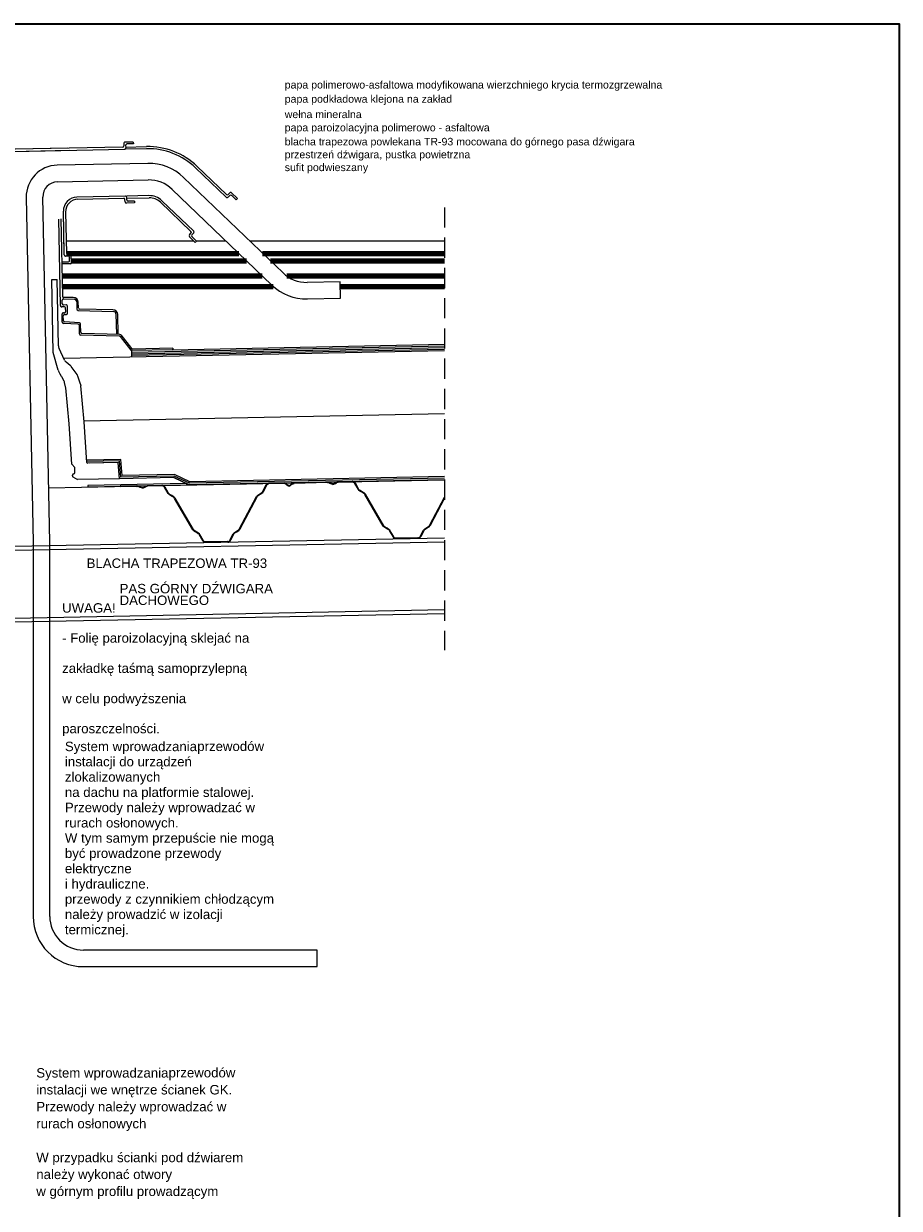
# Model space of a CAD drawing. Header units: millimetres. Extents: x -3261 to -392, y -6397 to -3432.
# Tile 3 of 3: x -1781 to -392, y -5312 to -3432. Entities that reach past the tile are written whole.
import ezdxf

# ---------------------------------------------------------------- set-up
doc = ezdxf.new("R2010")
doc.units = ezdxf.units.MM
doc.header["$MEASUREMENT"] = 0
for name, pattern in [('ACAD_ISO03W100', [2500, 1250, -1250]), ('Dashed', [5644.44, 2822.22, -2822.22]), ('JIS_02_2.0', [48, 32, -16])]:
    doc.linetypes.add(name, pattern=pattern)
for name, color, linetype, lineweight, true_color in [('a___cienka___0.15_Nr_pióra__10', 7, 'Continuous', 211, 0xb8231b), ('a___przekrojowa___0.5_Nr_pióra__160', 7, 'Continuous', 20, 0x020602), ('MAPA SKAN_Nr_pióra__3', 7, 'Continuous', 35, 0x008200)]:
    doc.layers.add(name, color=color, linetype=linetype, lineweight=lineweight, true_color=true_color)
for name, color, linetype, lineweight in [('a___widokowa_0.25_Nr_pióra__130', 5, 'Continuous', 20), ('Budowlane - Opisy_Nr_pióra__7', 7, 'Continuous', 13), ('wypelnienia wielobokow_Nr_pióra__7', 7, 'Continuous', 13), ('Wyposazenie Wew - Aranzacja Bistro 160 - Opisy_Nr_pióra__7', 7, 'Continuous', 13)]:
    doc.layers.add(name, color=color, linetype=linetype, lineweight=lineweight)
doc.styles.add('GENERATED_STYLE_1', font='txt')

msp = doc.modelspace()

# ---------------------------------------------------------------- linework, layer by layer
at = {"layer": 'a___cienka___0.15_Nr_pióra__10', "linetype": 'Continuous'}
for p, q in [((-1713.1, -3796.6), (-1439.7, -3796.6)), ((-1401.8, -3796.6), (-1113.2, -3796.6)), ((-1705.3, -3808.4), (-1427.4, -3808.4)), ((-1389.4, -3808.4), (-1113.2, -3808.4)), ((-1720.1, -3832.5), (-1402.3, -3832.5)), ((-1363.6, -3832.5), (-1113.2, -3832.5)), ((-1719.7, -3849), (-1385, -3849)), ((-1278.6, -3849), (-1113.2, -3849))]:
    msp.add_line(p, q, dxfattribs=at)
at = {"layer": 'a___przekrojowa___0.5_Nr_pióra__160', "linetype": 'Continuous'}
for p, q in [((-1623.8, -3627.9), (-1951.9, -3634.4)), ((-1621.9, -3622.2), (-1621.9, -3625.8)), ((-1607, -3619.9), (-1620, -3620.2)), ((-1619.1, -3625.1), (-1619, -3629.2)), ((-1619.1, -3627.8), (-1586, -3627.1)), ((-1606.9, -3622.7), (-1617.2, -3623)), ((-1607, -3619.9), (-1606.9, -3622.7)), ((-1954.6, -3637.9), (-1621, -3631.2)), ((-1953.3, -3637.9), (-1708.3, -3633)), ((-1711.1, -3629.6), (-1952.2, -3634.5)), ((-1585.8, -3630.5), (-1619, -3631.2)), ((-1459.6, -3707.6), (-1508.2, -3660.9)), ((-1505.8, -3658.5), (-1459.2, -3703.2)), ((-1453.8, -3700.6), (-1456.4, -3703.2)), ((-1441.6, -3709.5), (-1451, -3700.5)), ((-1619.5, -3705.7), (-1696.4, -3707.3)), ((-1695.3, -3710.7), (-1622.2, -3709.2)), ((-1620.1, -3714.8), (-1620.2, -3711.2)), ((-1605, -3716.5), (-1618, -3716.8)), ((-1582.1, -3705), (-1617.5, -3705.7)), ((-1617.4, -3711.8), (-1617.4, -3707.7)), ((-1617.4, -3709.1), (-1581.9, -3708.4)), ((-1605.1, -3713.7), (-1615.4, -3713.8)), ((-1605.1, -3713.7), (-1605, -3716.5)), ((-1563.9, -3715.4), (-1515.5, -3761.9)), ((-1511.2, -3761.3), (-1561.5, -3713)), ((-1453.9, -3704.6), (-1456.7, -3707.6)), ((-1443.6, -3711.6), (-1451.1, -3704.5)), ((-1441.6, -3709.5), (-1443.6, -3711.6)), ((-1721.9, -3742), (-1719.4, -3864.6)), ((-1716.5, -3799), (-1717.9, -3729.7)), ((-1716.6, -3796.3), (-1717.9, -3729.7)), ((-1714.5, -3731), (-1713.2, -3796.2)), ((-1714.5, -3731), (-1713.2, -3796.2)), ((-1722.5, -3879.6), (-1725.3, -3742.1)), ((-1518, -3767.3), (-1515.5, -3764.7)), ((-1508.6, -3779.2), (-1517.9, -3770.2)), ((-1514, -3767.1), (-1511.1, -3764.2)), ((-1506.6, -3777.2), (-1514, -3769.9)), ((-1506.6, -3777.2), (-1508.6, -3779.2)), ((-1707.5, -3798.1), (-1711.1, -3798.2)), ((-1710.1, -3810.4), (-1720.5, -3810.6)), ((-1707.2, -3813.1), (-1720.4, -3813.4)), ((-1710.4, -3800.9), (-1714.5, -3801)), ((-1708.1, -3808.3), (-1708.3, -3802.8)), ((-1705.2, -3811), (-1705.4, -3800)), ((-1736.5, -3838.2), (-1727.8, -3838.1)), ((-1734.2, -3954.2), (-1736.5, -3838.2)), ((-1725.7, -3943.5), (-1727.8, -3838.1)), ((-1719.6, -3876.7), (-1719.7, -3870.9)), ((-1717.7, -3868.9), (-1700.7, -3869.4)), ((-1702.2, -3866.6), (-1717.4, -3866.5)), ((-1696.8, -3873.3), (-1696.6, -3885.2)), ((-1716.4, -3881.4), (-1720.5, -3881.5)), ((-1718, -3890.9), (-1716.1, -3890.9)), ((-1713.5, -3878.6), (-1717.6, -3878.7)), ((-1714.2, -3888.8), (-1714.3, -3883.3)), ((-1711.2, -3891.6), (-1711.5, -3880.6)), ((-1694.6, -3887.1), (-1638.3, -3888.9)), ((-1693.9, -3883.3), (-1694.2, -3874.3)), ((-1639.5, -3886.1), (-1692, -3885.3)), ((-1719.6, -3905.8), (-1719.9, -3893)), ((-1717.8, -3903.6), (-1718, -3895.7)), ((-1694.5, -3908.8), (-1717.7, -3907.8)), ((-1716, -3893.7), (-1713.2, -3893.6)), ((-1692.5, -3907), (-1715.9, -3905.5)), ((-1692.5, -3924.5), (-1692.6, -3910.8)), ((-1690.4, -3921.9), (-1690.7, -3908.9)), ((-1634.5, -3892.7), (-1633.5, -3925.4)), ((-1631, -3925.5), (-1631.6, -3893.9)), ((-1629.2, -3928), (-1690.6, -3926.5)), ((-1628.2, -3925.6), (-1688.5, -3923.9)), ((-1627.8, -3928.5), (-1610.9, -3950.4)), ((-1626.8, -3926.2), (-1610, -3947.9)), ((-1716.1, -3966.1), (-1724.8, -3947.5)), ((-1544.5, -3947.2), (-1608.5, -3948.5)), ((-1544.5, -3947.2), (-1544.5, -3948.6)), ((-1726.1, -3981.9), (-1734.2, -3954.2)), ((-1545.5, -3949.6), (-1609.5, -3950.9)), ((-1722.9, -3988.3), (-1725.3, -3983.9)), ((-1707.2, -3974.5), (-1713.3, -3969.6)), ((-1696.2, -3989.1), (-1705.4, -3976.4)), ((-1720.7, -3991.9), (-1722.9, -3988.3)), ((-1716.8, -3999.9), (-1720, -3993)), ((-1714.5, -4008.5), (-1716.1, -4001.8)), ((-1690.5, -4004.3), (-1694.9, -3991.7)), ((-1709, -4067.2), (-1714.2, -4010)), ((-1685.1, -4064.2), (-1690, -4006.8)), ((-1704.4, -4131.4), (-1709, -4067.2)), ((-1680.6, -4128.8), (-1685.1, -4064.2)), ((-1699.8, -4136.3), (-1704.4, -4131.4)), ((-1699.6, -4144.7), (-1699.8, -4136.3)), ((-1631.2, -4128.8), (-1679.6, -4129.7)), ((-1629, -4154.3), (-1631.2, -4128.8)), ((-1703.7, -4149.6), (-1703.7, -4148.8)), ((-1702.7, -4151.3), (-1695.4, -4155.7)), ((-1701.7, -4146.7), (-1701.6, -4146.7)), ((-1629, -4154.3), (-1695.4, -4155.7)), ((-1601.6, -4165.8), (-1627.7, -4166.3)), ((-1627.7, -4166.3), (-1627.7, -4167.2)), ((-1601.6, -4166.7), (-1627.7, -4167.2)), ((-1601.6, -4165.8), (-1600.6, -4165.8)), ((-1601.6, -4166.7), (-1600.6, -4166.6)), ((-1597.4, -4166.8), (-1600.6, -4165.8)), ((-1597.9, -4167.5), (-1600.6, -4166.6)), ((-1596.9, -4168.3), (-1597.9, -4167.5)), ((-1596.4, -4167.6), (-1597.4, -4166.8)), ((-1592.4, -4169.6), (-1596.9, -4168.3)), ((-1592.5, -4168.8), (-1596.4, -4167.6)), ((-1592.5, -4168.8), (-1588.7, -4167.2)), ((-1592.4, -4169.6), (-1588.1, -4167.8)), ((-1588.7, -4167.2), (-1588.2, -4166.7)), ((-1588.2, -4166.7), (-1585, -4165.5)), ((-1588.1, -4167.8), (-1587.6, -4167.4)), ((-1587.6, -4167.4), (-1585, -4166.3)), ((-1584.2, -4165.5), (-1585, -4165.5)), ((-1584.2, -4166.3), (-1585, -4166.3)), ((-1561.5, -4165), (-1584.2, -4165.5)), ((-1561.5, -4165.9), (-1584.2, -4166.3)), ((-1560.8, -4165), (-1561.5, -4165)), ((-1560.8, -4165.9), (-1561.5, -4165.9)), ((-1556.9, -4167), (-1560.8, -4165)), ((-1557.6, -4167.5), (-1560.8, -4165.9)), ((-1557.3, -4168), (-1557.6, -4167.5)), ((-1551.6, -4177.7), (-1557.3, -4168)), ((-1556.5, -4167.6), (-1556.9, -4167)), ((-1550.9, -4177.3), (-1556.5, -4167.6)), ((-1402.2, -4175.4), (-1401.4, -4174.3)), ((-1401.4, -4174.3), (-1396.1, -4164.3)), ((-1400.6, -4174.7), (-1395.3, -4164.7)), ((-1396.1, -4164.3), (-1395.5, -4163.2)), ((-1395.5, -4163.2), (-1392.6, -4161.6)), ((-1395.3, -4164.7), (-1394.8, -4163.7)), ((-1394.8, -4163.7), (-1392.6, -4162.5)), ((-1391.9, -4161.6), (-1392.6, -4161.6)), ((-1391.9, -4162.5), (-1392.6, -4162.5)), ((-1367.8, -4161.1), (-1391.9, -4161.6)), ((-1367.8, -4162), (-1391.9, -4162.5)), ((-1364.5, -4162.3), (-1367.8, -4161.1)), ((-1365, -4162.9), (-1367.8, -4162)), ((-1365, -4163), (-1365, -4162.9)), ((-1363.7, -4164), (-1365, -4163)), ((-1364.4, -4162.3), (-1364.5, -4162.3)), ((-1363.2, -4163.3), (-1364.4, -4162.3)), ((-1361.7, -4165.5), (-1363.7, -4164)), ((-1361.2, -4164.8), (-1363.2, -4163.3)), ((-1360.8, -4166), (-1361.7, -4165.5)), ((-1360.5, -4165.2), (-1361.2, -4164.8)), ((-1359.7, -4166.1), (-1360.8, -4166)), ((-1359.8, -4165.2), (-1360.5, -4165.2)), ((-1359.8, -4165.2), (-1359.2, -4165)), ((-1359.7, -4166.1), (-1358.8, -4165.8)), ((-1359.2, -4165), (-1358.3, -4164.5)), ((-1358.8, -4165.8), (-1357.8, -4165.2)), ((-1358.3, -4164.5), (-1356.1, -4162.6)), ((-1357.8, -4165.2), (-1355.5, -4163.2)), ((-1356.1, -4162.6), (-1355.8, -4162.4)), ((-1355.8, -4162.4), (-1355.7, -4162.2)), ((-1355.7, -4162.2), (-1352, -4160.8)), ((-1355.5, -4163.2), (-1355.3, -4163)), ((-1355.3, -4163), (-1355.1, -4162.9)), ((-1355.1, -4162.9), (-1352, -4161.7)), ((-1351.8, -4160.8), (-1352, -4160.8)), ((-1351.7, -4161.7), (-1352, -4161.7)), ((-1299.6, -4159.8), (-1351.8, -4160.8)), ((-1299.6, -4160.6), (-1351.7, -4161.7)), ((-1299.6, -4159.8), (-1298.6, -4159.7)), ((-1299.6, -4160.6), (-1298.6, -4160.6)), ((-1295.3, -4160.8), (-1298.6, -4159.7)), ((-1295.9, -4161.4), (-1298.6, -4160.6)), ((-1294.9, -4162.2), (-1295.9, -4161.4)), ((-1294.3, -4161.5), (-1295.3, -4160.8)), ((-1290.4, -4163.6), (-1294.9, -4162.2)), ((-1290.4, -4162.7), (-1294.3, -4161.5)), ((-1290.4, -4162.7), (-1286.7, -4161.1)), ((-1290.4, -4163.6), (-1286.1, -4161.8)), ((-1286.7, -4161.1), (-1285.4, -4160)), ((-1286.1, -4161.8), (-1284.8, -4160.7)), ((-1285.4, -4160), (-1284.6, -4159.6)), ((-1284.8, -4160.7), (-1284.3, -4160.4)), ((-1284.6, -4159.6), (-1283.9, -4159.4)), ((-1284.3, -4160.4), (-1283.9, -4160.3)), ((-1283, -4159.4), (-1283.9, -4159.4)), ((-1283, -4160.3), (-1283.9, -4160.3)), ((-1282.2, -4159.4), (-1283, -4159.4)), ((-1282.1, -4160.3), (-1283, -4160.3)), ((-1259.5, -4159), (-1282.2, -4159.4)), ((-1259.4, -4159.8), (-1282.1, -4160.3)), ((-1258.8, -4159), (-1259.5, -4159)), ((-1258.8, -4159.8), (-1259.4, -4159.8)), ((-1254.9, -4161), (-1258.8, -4159)), ((-1255.6, -4161.4), (-1258.8, -4159.8)), ((-1255.3, -4162), (-1255.6, -4161.4)), ((-1249.6, -4171.7), (-1255.3, -4162)), ((-1254.5, -4161.5), (-1254.9, -4161)), ((-1248.9, -4171.3), (-1254.5, -4161.5)), ((-1248.6, -4172.9), (-1249.6, -4171.7)), ((-1248, -4172.3), (-1248.9, -4171.3)), ((-1247.3, -4174), (-1248.6, -4172.9)), ((-1246.8, -4173.3), (-1248, -4172.3)), ((-1244.2, -4175.9), (-1247.3, -4174)), ((-1243.8, -4175.1), (-1246.8, -4173.3)), ((-1550.6, -4179), (-1551.6, -4177.7)), ((-1550.1, -4178.3), (-1550.9, -4177.3)), ((-1549.3, -4180), (-1550.6, -4179)), ((-1548.8, -4179.3), (-1550.1, -4178.3)), ((-1546.3, -4181.9), (-1549.3, -4180)), ((-1545.8, -4181.1), (-1548.8, -4179.3)), ((-1543.2, -4183.7), (-1546.3, -4181.9)), ((-1542.8, -4183), (-1545.8, -4181.1)), ((-1542.1, -4184.7), (-1543.2, -4183.7)), ((-1541.5, -4184), (-1542.8, -4183)), ((-1541.4, -4185.5), (-1542.1, -4184.7)), ((-1540.6, -4185.1), (-1541.5, -4184)), ((-1512.4, -4235.5), (-1541.4, -4185.5)), ((-1511.6, -4235.1), (-1540.6, -4185.1)), ((-1438.3, -4233.6), (-1411.3, -4182.5)), ((-1437.6, -4234), (-1410.6, -4182.9)), ((-1411.3, -4182.5), (-1410.5, -4181.4)), ((-1410.6, -4182.9), (-1409.9, -4182)), ((-1410.5, -4181.4), (-1409.3, -4180.3)), ((-1409.9, -4182), (-1408.8, -4181)), ((-1409.3, -4180.3), (-1406.3, -4178.3)), ((-1408.8, -4181), (-1405.8, -4179.1)), ((-1406.3, -4178.3), (-1403.3, -4176.4)), ((-1405.8, -4179.1), (-1402.8, -4177.1)), ((-1403.3, -4176.4), (-1402.2, -4175.4)), ((-1402.8, -4177.1), (-1401.6, -4176)), ((-1401.6, -4176), (-1400.6, -4174.7)), ((-1241.2, -4177.7), (-1244.2, -4175.9)), ((-1240.7, -4177), (-1243.8, -4175.1)), ((-1240.1, -4178.6), (-1241.2, -4177.7)), ((-1239.5, -4178), (-1240.7, -4177)), ((-1239.4, -4179.5), (-1240.1, -4178.6)), ((-1238.6, -4179.1), (-1239.5, -4178)), ((-1210.3, -4229.5), (-1239.4, -4179.5)), ((-1209.6, -4229.1), (-1238.6, -4179.1)), ((-1136.3, -4227.6), (-1113.2, -4183.8)), ((-1135.5, -4228), (-1113.2, -4185.7)), ((-1209.3, -4230.8), (-1210.3, -4229.5)), ((-1208.7, -4230.1), (-1209.6, -4229.1)), ((-1208, -4231.9), (-1209.3, -4230.8)), ((-1207.5, -4231.1), (-1208.7, -4230.1)), ((-1141.3, -4231.8), (-1138.3, -4229.8)), ((-1140.9, -4232.5), (-1137.8, -4230.5)), ((-1138.3, -4229.8), (-1137.1, -4228.7)), ((-1137.8, -4230.5), (-1136.5, -4229.3)), ((-1137.1, -4228.7), (-1136.3, -4227.6)), ((-1136.5, -4229.3), (-1135.5, -4228)), ((-1511.3, -4236.8), (-1512.4, -4235.5)), ((-1510.7, -4236.2), (-1511.6, -4235.1)), ((-1510, -4237.9), (-1511.3, -4236.8)), ((-1509.5, -4237.2), (-1510.7, -4236.2)), ((-1506.8, -4239.8), (-1510, -4237.9)), ((-1506.4, -4239.1), (-1509.5, -4237.2)), ((-1503.8, -4241.7), (-1506.8, -4239.8)), ((-1503.3, -4240.9), (-1506.4, -4239.1)), ((-1502.7, -4242.6), (-1503.8, -4241.7)), ((-1502.1, -4241.9), (-1503.3, -4240.9)), ((-1502, -4243.5), (-1502.7, -4242.6)), ((-1501.2, -4243), (-1502.1, -4241.9)), ((-1496.9, -4252.2), (-1502, -4243.5)), ((-1496.1, -4251.8), (-1501.2, -4243)), ((-1453.1, -4250.9), (-1448.4, -4242)), ((-1452.3, -4251.3), (-1447.6, -4242.4)), ((-1448.4, -4242), (-1447.6, -4240.9)), ((-1447.6, -4240.9), (-1446.4, -4239.8)), ((-1447.6, -4242.4), (-1446.9, -4241.5)), ((-1446.9, -4241.5), (-1445.8, -4240.5)), ((-1446.4, -4239.8), (-1443.4, -4237.8)), ((-1445.8, -4240.5), (-1442.9, -4238.6)), ((-1443.4, -4237.8), (-1440.4, -4235.8)), ((-1442.9, -4238.6), (-1439.8, -4236.5)), ((-1440.4, -4235.8), (-1439.2, -4234.7)), ((-1439.8, -4236.5), (-1438.5, -4235.4)), ((-1439.2, -4234.7), (-1438.3, -4233.6)), ((-1438.5, -4235.4), (-1437.6, -4234)), ((-1204.8, -4233.8), (-1208, -4231.9)), ((-1204.4, -4233), (-1207.5, -4231.1)), ((-1201.8, -4235.6), (-1204.8, -4233.8)), ((-1201.3, -4234.9), (-1204.4, -4233)), ((-1200.7, -4236.5), (-1201.8, -4235.6)), ((-1200.1, -4235.9), (-1201.3, -4234.9)), ((-1199.9, -4237.4), (-1200.7, -4236.5)), ((-1199.2, -4237), (-1200.1, -4235.9)), ((-1194.8, -4246.2), (-1199.9, -4237.4)), ((-1194.1, -4245.7), (-1199.2, -4237)), ((-1194.1, -4247.4), (-1194.8, -4246.2)), ((-1193.4, -4247), (-1194.1, -4245.7)), ((-1193.5, -4248.5), (-1194.1, -4247.4)), ((-1192.6, -4249.3), (-1193.5, -4248.5)), ((-1192.8, -4248), (-1193.4, -4247)), ((-1192.2, -4248.5), (-1192.8, -4248)), ((-1191.4, -4249.6), (-1192.6, -4249.3)), ((-1191.3, -4248.7), (-1192.2, -4248.5)), ((-1189.9, -4249.6), (-1191.4, -4249.6)), ((-1189.9, -4248.7), (-1191.3, -4248.7)), ((-1189.3, -4248.7), (-1189.9, -4248.7)), ((-1189.3, -4249.6), (-1189.9, -4249.6)), ((-1155.4, -4248), (-1189.3, -4248.7)), ((-1155.3, -4248.9), (-1189.3, -4249.6)), ((-1155.4, -4248), (-1153.8, -4247.9)), ((-1155.3, -4248.9), (-1153.7, -4248.8)), ((-1153.8, -4247.9), (-1152.9, -4247.7)), ((-1153.7, -4248.8), (-1152.5, -4248.5)), ((-1152.9, -4247.7), (-1152.3, -4247.2)), ((-1152.5, -4248.5), (-1151.6, -4247.7)), ((-1152.3, -4247.2), (-1151.9, -4246.3)), ((-1151.9, -4246.3), (-1151.1, -4244.9)), ((-1151.6, -4247.7), (-1151.1, -4246.7)), ((-1151.1, -4244.9), (-1146.4, -4235.9)), ((-1151.1, -4246.7), (-1150.3, -4245.3)), ((-1150.3, -4245.3), (-1145.6, -4236.3)), ((-1146.4, -4235.9), (-1145.5, -4234.8)), ((-1145.6, -4236.3), (-1144.9, -4235.4)), ((-1145.5, -4234.8), (-1144.3, -4233.8)), ((-1144.9, -4235.4), (-1143.8, -4234.5)), ((-1144.3, -4233.8), (-1141.3, -4231.8)), ((-1143.8, -4234.5), (-1140.9, -4232.5)), ((-1496.2, -4253.4), (-1496.9, -4252.2)), ((-1495.5, -4254.5), (-1496.2, -4253.4)), ((-1495.4, -4253), (-1496.1, -4251.8)), ((-1494.6, -4255.3), (-1495.5, -4254.5)), ((-1494.8, -4254), (-1495.4, -4253)), ((-1494.2, -4254.5), (-1494.8, -4254)), ((-1493.4, -4255.6), (-1494.6, -4255.3)), ((-1493.4, -4254.7), (-1494.2, -4254.5)), ((-1491.9, -4254.7), (-1493.4, -4254.7)), ((-1491.9, -4255.6), (-1493.4, -4255.6)), ((-1491.3, -4254.7), (-1491.9, -4254.7)), ((-1491.3, -4255.6), (-1491.9, -4255.6)), ((-1457.6, -4254.1), (-1491.3, -4254.7)), ((-1457.6, -4254.9), (-1491.3, -4255.6)), ((-1457.2, -4254.1), (-1457.6, -4254.1)), ((-1457.2, -4254.9), (-1457.6, -4254.9)), ((-1457.2, -4254.1), (-1455.7, -4254)), ((-1457.2, -4254.9), (-1455.6, -4254.9)), ((-1455.7, -4254), (-1455.2, -4253.9)), ((-1455.6, -4254.9), (-1455, -4254.8)), ((-1455.2, -4253.9), (-1454.8, -4253.8)), ((-1455, -4254.8), (-1454.4, -4254.5)), ((-1454.8, -4253.8), (-1454.3, -4253.2)), ((-1454.4, -4254.5), (-1453.5, -4253.7)), ((-1454.3, -4253.2), (-1453.8, -4252.2)), ((-1453.8, -4252.2), (-1453.1, -4250.9)), ((-1453.5, -4253.7), (-1453, -4252.6)), ((-1453, -4252.6), (-1452.3, -4251.3))]:
    msp.add_line(p, q, dxfattribs=at)
at = {"layer": 'a___przekrojowa___0.5_Nr_pióra__160', "linetype": 'Continuous', "flags": 128}
msp.add_lwpolyline([(-1545.5, -3949.6), (-1113.2, -3941)], dxfattribs=at)
at = {"layer": 'a___przekrojowa___0.5_Nr_pióra__160', "linetype": 'Continuous'}
for centre, radius, start, end in [((-1623.9, -3625.9), 2, 271.1458, 1.1458), ((-1619.9, -3622.2), 2, 91.1458, 181.1458), ((-1621, -3629.2), 2, 271.1458, 1.6395), ((-1617.1, -3625), 2, 91.7458, 181.6395), ((-1583.8, -3739.7), 112.6, 46.1458, 91.1458), ((-1583.7, -3739.4), 108.9, 46.1458, 91.1458), ((-1457.8, -3701.8), 2, 226.1458, 316.1458), ((-1452.5, -3706), 2, 46.7458, 136.6395), ((-1452.4, -3702), 2, 46.1458, 136.1458), ((-1695.9, -3729.3), 22, 91.1458, 181.1458), ((-1694.5, -3730.6), 20, 91.1458, 181.1458), ((-1622.2, -3711.2), 2, 1.1458, 91.1458), ((-1618.1, -3714.8), 2, 181.1458, 271.1458), ((-1619.4, -3707.7), 2, 0.652, 91.1458), ((-1615.4, -3711.8), 2, 180.652, 270.5457), ((-1581.5, -3733.9), 28.9, 46.1458, 91.1458), ((-1581.4, -3733.6), 25.2, 46.1458, 91.1458), ((-1458.2, -3706.2), 2, 226.1458, 316.6395), ((-1516.6, -3768.7), 2, 136.1458, 226.1458), ((-1516.9, -3763.3), 2, 316.1458, 46.1458), ((-1512.6, -3768.5), 2, 135.652, 225.5457), ((-1512.6, -3762.8), 2, 315.652, 46.1458), ((-1711.2, -3796.2), 2, 181.1458, 271.1458), ((-1707.4, -3800.1), 2, 1.1458, 91.1458), ((-1714.5, -3799), 2, 181.1458, 271.6395), ((-1710.3, -3802.9), 2, 1.7458, 91.6395), ((-1710.1, -3808.4), 2, 271.1458, 1.7458), ((-1707.2, -3811.1), 2, 271.1458, 1.1458), ((-1717.7, -3870.9), 2, 88.3945, 181.1458), ((-1717.4, -3864.5), 2, 181.1458, 269.9035), ((-1702.2, -3874.6), 8, 1.9042, 89.9035), ((-1700.8, -3873.4), 4, 1.1458, 88.3945), ((-1720.5, -3879.5), 2, 181.1458, 271.6395), ((-1717.9, -3892.9), 2, 91.1458, 181.5331), ((-1717.6, -3876.7), 2, 181.1458, 271.1458), ((-1716.3, -3883.4), 2, 1.7458, 91.6395), ((-1716.2, -3888.9), 2, 271.1458, 1.7458), ((-1713.5, -3880.6), 2, 1.1458, 91.1458), ((-1713.2, -3891.6), 2, 271.1458, 1.1458), ((-1694.6, -3885.1), 2, 181.1458, 268.2197), ((-1691.9, -3883.3), 2, 181.9042, 269.1294), ((-1639.6, -3894.1), 8, 1.1458, 89.1294), ((-1638.5, -3892.9), 4, 1.6969, 88.2197), ((-1717.6, -3905.8), 2, 181.5331, 267.5411), ((-1716, -3895.7), 2, 91.1458, 181.1458), ((-1715.8, -3903.5), 2, 181.1458, 266.4633), ((-1694.6, -3910.8), 2, 0.0364, 87.5411), ((-1692.7, -3909), 2, 1.1458, 86.4633), ((-1690.5, -3924.5), 2, 180.0364, 268.1972), ((-1688.4, -3921.9), 2, 181.1458, 268.3409), ((-1629.2, -3930), 2, 46.1458, 88.5949), ((-1628.2, -3927.6), 2, 46.1458, 88.3409), ((-1715.7, -3943.3), 10, 181.1458, 205.1008), ((-1608.6, -3946.5), 2, 226.1458, 271.1458), ((-1545.5, -3948.6), 1, 271.1458, 1.1458), ((-1707, -3961.8), 10, 205.1008, 231.2507), ((-1609.5, -3948.9), 2, 226.1458, 271.1458), ((-1716.5, -3979.1), 10, 196.2309, 208.4107), ((-1713.5, -3982.3), 10, 35.8625, 51.2507), ((-1729.1, -3997.3), 10, 25.1178, 32.8216), ((-1725.8, -4004.1), 10, 13.6811, 25.1178), ((-1704.3, -3994.9), 10, 19.0952, 35.8625), ((-1699.9, -4007.6), 10, 4.7963, 19.0952), ((-1724.2, -4010.9), 10, 5.2666, 13.6811), ((-1679.6, -4128.7), 1, 184.0197, 271.1259), ((-1632.2, -4129.8), 1, 5.0926, 91.1259), ((-1701.7, -4148.7), 2, 91.1458, 181.1458), ((-1701.7, -4149.6), 2, 181.1458, 239.2747), ((-1701.6, -4144.7), 2, 271.1458, 1.1458)]:
    msp.add_arc(centre, radius, start, end, dxfattribs=at)
at = {"layer": 'a___widokowa_0.25_Nr_pióra__130', "linetype": 'JIS_02_2.0'}
msp.add_line((-1113.2, -3723.7), (-1113.2, -4426.6), dxfattribs=at)
at = {"layer": 'a___widokowa_0.25_Nr_pióra__130', "linetype": 'Continuous'}
for p, q in [((-1713.6, -3776.5), (-1511.3, -3776.5)), ((-1506, -3776.5), (-1460.6, -3776.5)), ((-1422.6, -3776.5), (-1113.2, -3776.5)), ((-1609.3, -3960.9), (-1609.5, -3950.9)), ((-1542.5, -4152.6), (-1518.3, -4164.1)), ((-1741.4, -4168.6), (-1113.2, -4156)), ((-2437.6, -4274.5), (-1113.2, -4248)), ((-2437.6, -4280.8), (-1113.2, -4254.3)), ((-2437.6, -4388.3), (-1113.2, -4361.8)), ((-2437.6, -4394.6), (-1113.2, -4368.1))]:
    msp.add_line(p, q, dxfattribs=at)
at = {"layer": 'a___widokowa_0.25_Nr_pióra__130', "linetype": 'Dashed', "flags": 128}
msp.add_lwpolyline([(-1609.5, -3953.4), (-1113.2, -3943.5)], dxfattribs=at)
at = {"layer": 'a___widokowa_0.25_Nr_pióra__130', "linetype": 'Continuous', "flags": 128}
for points in [[(-1609.4, -3955.9), (-1113.2, -3946)], [(-1717.5, -3963.1), (-1113.2, -3951)], [(-1685.3, -4062.5), (-1113.2, -4051)], [(-1113.3, -4151), (-1517.2, -4159.1), (-1541.4, -4147.6), (-1624.4, -4149.2), (-1626.7, -4123.7), (-1680.9, -4124.8)], [(-1113.2, -4156), (-1518.3, -4164.1), (-1542.5, -4152.6), (-1629, -4154.3), (-1631.2, -4128.8), (-1675.8, -4129.7)]]:
    msp.add_lwpolyline(points, dxfattribs=at)
at = {"layer": 'a___widokowa_0.25_Nr_pióra__130', "linetype": 'ACAD_ISO03W100', "flags": 128}
for points in [[(-1609.4, -3958.4), (-1113.2, -3948.5)], [(-1113.2, -4153.5), (-1517.8, -4161.6), (-1542, -4150.1), (-1626.7, -4151.8), (-1629, -4126.2), (-1680.7, -4127.2)]]:
    msp.add_lwpolyline(points, dxfattribs=at)
at = {"layer": 'MAPA SKAN_Nr_pióra__3', "linetype": 'Continuous', "flags": 128}
msp.add_lwpolyline([(-3260.5, -3432.1), (-391.6, -3432.1), (-391.6, -6396.6), (-3260.5, -6396.6)], close=True, dxfattribs=at)
at = {"layer": 'wypelnienia wielobokow_Nr_pióra__7', "linetype": 'Continuous'}
for p, q in [((-1584.1, -3653.8), (-1727.6, -3656.7)), ((-1727.2, -3683), (-1583.5, -3680.1)), ((-1369.3, -3827.8), (-1527.2, -3676.1)), ((-1545.4, -3695), (-1387.5, -3846.8)), ((-1776.9, -3708), (-1765.9, -4255.2)), ((-1739.6, -4254.9), (-1750.6, -3707.4)), ((-1278.7, -3841.7), (-1331.1, -3842.7)), ((-1278.2, -3867.9), (-1278.7, -3841.7)), ((-1330.6, -3869), (-1278.2, -3867.9)), ((-1522.4, -4162.2), (-1679.1, -4165.3)), ((-1679.1, -4165.3), (-1679, -4167.3)), ((-1679, -4167.3), (-1522.3, -4164.2)), ((-1522.3, -4164.2), (-1522.4, -4162.2)), ((-1765.9, -4255.2), (-1765.9, -4849.1)), ((-1739.6, -4849.1), (-1739.6, -4254.9)), ((-1739.6, -4449.4), (-1739.6, -4264)), ((-1315.5, -4902.6), (-1686.1, -4902.6)), ((-1315.5, -4928.9), (-1315.5, -4902.6)), ((-1686.1, -4928.9), (-1315.5, -4928.9))]:
    msp.add_line(p, q, dxfattribs=at)
for centre, radius, start, end in [((-1726.6, -3707), 50.3, 91.1479, 181.1458), ((-1582.5, -3733.6), 79.8, 46.1456, 91.1479), ((-1726.7, -3706.9), 23.9, 91.1457, 181.1456), ((-1582.5, -3733.6), 53.5, 46.1458, 91.1457), ((-1332.2, -3789.2), 53.5, 226.1456, 271.1458), ((-1332.2, -3789.2), 79.8, 226.1458, 271.146), ((-1686.1, -4849.1), 79.8, 180.0053, 270.0053), ((-1686.1, -4849.1), 53.5, 179.9998, 270.0002)]:
    msp.add_arc(centre, radius, start, end, dxfattribs=at)

# ---------------------------------------------------------------- texts
at = {"layer": 'Budowlane - Opisy_Nr_pióra__7', "linetype": 'Continuous', "attachment_point": 7, "style": 'GENERATED_STYLE_1'}
for s, insert, char_height in [('\\A1;{\\fArial|b0|i0|c238|p38;BLACHA TRAPEZOWA TR-93}', (-1681, -4296.2), 15), ('\\A1;{\\fArial|b0|i0|c238|p38;PAS GÓRNY DŹWIGARA}', (-1628.7, -4336.5), 15), ('\\A1;{\\fArial|b0|i0|c238|p38;DACHOWEGO}', (-1628.7, -4355), 15), ('\\A1;{\\fArial|b0|i0|c238|p38;UWAGA!}', (-1719.9, -4367.2), 15), ('\\A1;{\\fArial|b0|i0|c238|p38;- Folię paroizolacyjną sklejać na}', (-1719.9, -4419.2), 15), ('\\A1;{\\fArial|b0|i0|c238|p38;zakładkę taśmą samoprzylepną}', (-1719.9, -4467.2), 15), ('\\A1;{\\fArial|b0|i0|c238|p38;w celu podwyższenia}', (-1719.9, -4515.2), 15), ('\\A1;{\\fArial|b0|i0|c238|p38;paroszczelności.}', (-1719.9, -4563), 15), ('\\A1;{\\fArial|b0|i0|c238|p38;System wprowadzania }', (-1715.5, -4591.3), 15), ('\\A1;{\\fArial|b0|i0|c238|p38;przewodów}', (-1505.5, -4591.1), 14.999), ('\\A1;{\\fArial|b0|i0|c238|p38;instalacji do urządzeń}', (-1715.5, -4615.5), 14.999), ('\\A1;{\\fArial|b0|i0|c238|p38;zlokalizowanych}', (-1715.5, -4639.8), 14.999), ('\\A1;{\\fArial|b0|i0|c238|p38;na dachu na platformie stalowej.}', (-1715.5, -4664), 14.999), ('\\A1;{\\fArial|b0|i0|c238|p38;Przewody należy wprowadzać w}', (-1715.5, -4688.2), 14.999), ('\\A1;{\\fArial|b0|i0|c238|p38;rurach osłonowych.}', (-1715.5, -4712.5), 14.999), ('\\A1;{\\fArial|b0|i0|c238|p38;W tym samym przepuście nie mogą}', (-1715.5, -4736.7), 14.999), ('\\A1;{\\fArial|b0|i0|c238|p38;być prowadzone przewody}', (-1715.5, -4760.9), 14.999), ('\\A1;{\\fArial|b0|i0|c238|p38;elektryczne}', (-1715.5, -4785.2), 14.999), ('\\A1;{\\fArial|b0|i0|c238|p38;i hydrauliczne.}', (-1715.5, -4809.4), 14.999), ('\\A1;{\\fArial|b0|i0|c238|p38;przewody z czynnikiem chłodzącym}', (-1715.5, -4833.6), 14.999), ('\\A1;{\\fArial|b0|i0|c238|p38;należy prowadzić w izolacji}', (-1715.5, -4857.9), 14.999), ('\\A1;{\\fArial|b0|i0|c238|p38;termicznej.}', (-1715.5, -4882.1), 14.999), ('\\A1;{\\fArial|b0|i0|c238|p38;System wprowadzania }', (-1760.9, -5109.5), 15), ('\\A1;{\\fArial|b0|i0|c238|p38;przewodów}', (-1551, -5109.2), 14.999), ('\\A1;{\\fArial|b0|i0|c238|p38;instalacji we wnętrze ścianek GK.}', (-1760.9, -5136.3), 14.999), ('\\A1;{\\fArial|b0|i0|c238|p38;Przewody należy wprowadzać w}', (-1760.9, -5163.2), 14.999), ('\\A1;{\\fArial|b0|i0|c238|p38;rurach osłonowych}', (-1760.9, -5190), 14.999), ('\\A1;{\\fArial|b0|i0|c238|p38;W przypadku ścianki pod dźwiarem}', (-1760.9, -5243.8), 14.999), ('\\A1;{\\fArial|b0|i0|c238|p38;należy wykonać otwory}', (-1760.9, -5270.6), 14.999), ('\\A1;{\\fArial|b0|i0|c238|p38;w górnym profilu prowadzącym}', (-1760.9, -5297.5), 14.999)]:
    msp.add_mtext(s, dxfattribs=dict(at, insert=insert, char_height=char_height))
at = {"layer": 'Wyposazenie Wew - Aranzacja Bistro 160 - Opisy_Nr_pióra__7', "linetype": 'Continuous', "char_height": 12, "attachment_point": 7, "style": 'GENERATED_STYLE_1'}
for s, insert in [('\\A1;{\\fArial|b0|i0|c238|p38;papa polimerowo-asfaltowa modyfikowana wierzchniego krycia termozgrzewalna}', (-1366.7, -3538.6)), ('\\A1;{\\fArial|b0|i0|c238|p38;papa podkładowa klejona na zakład}', (-1366.7, -3561.1)), ('\\A1;{\\fArial|b0|i0|c238|p38;wełna mineralna}', (-1366.7, -3582.1)), ('\\A1;{\\fArial|b0|i0|c238|p38;papa paroizolacyjna polimerowo - asfaltowa}', (-1366.7, -3606.5)), ('\\A1;{\\fArial|b0|i0|c238|p38;blacha trapezowa powlekana TR-93 mocowana do górnego pasa dźwigara}', (-1366.7, -3628.9)), ('\\A1;{\\fArial|b0|i0|c238|p38;przestrzeń dźwigara, pustka powietrzna}', (-1366.7, -3649.3)), ('\\A1;{\\fArial|b0|i0|c238|p38;sufit podwieszany}', (-1366.7, -3669.7))]:
    msp.add_mtext(s, dxfattribs=dict(at, insert=insert))

doc.saveas('drawing.dxf')
